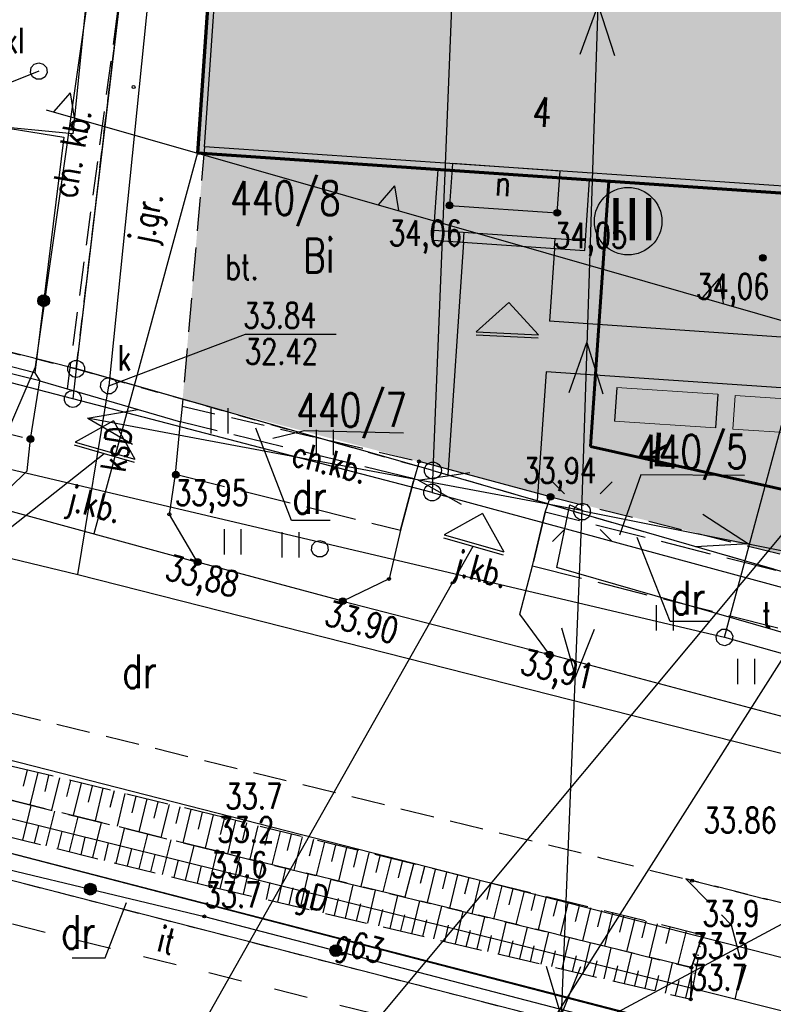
# Model space of a CAD drawing. Header units: millimetres. Extents: x 42484 to 45713, y 27065 to 28593.
# Tile 12 of 23: x 42605 to 42627, y 28447 to 28476. Entities that reach past the tile are written whole.
import ezdxf
from ezdxf.enums import TextEntityAlignment as Align

# ---------------------------------------------------------------- set-up
doc = ezdxf.new("R2010")
doc.units = ezdxf.units.MM
for name, pattern in [('1', [2, 1, -1]), ('2', [1, 0.5, -0.5]), ('423', [2, 1.5, -0.5]), ('424', [1.5, 1, -0.5]), ('9', [1.75, 1.25, -0.5]), ('901', [0])]:
    doc.linetypes.add(name, pattern=pattern)
for name, color, linetype in [('000_Inne__niezydentyfikowane_', 7, 'Continuous'), ('202-punkt_graniczny', 7, 'Continuous'), ('210-oznaczenie_konturu_uzytku_g', 7, 'Continuous'), ('211-numer_dzialki_ewidencyjnej', 7, 'Continuous'), ('218-kontur_uzytku_gruntowego', 7, 'Continuous'), ('219-dzialka_ewidencyjna', 7, 'Continuous'), ('238-Punkt_adresowy_budynku', 7, 'Continuous'), ('312-budynek_ewidencyjny', 7, 'Continuous'), ('chodnik', 7, 'Continuous'), ('chodnik-Atr17', 7, 'Continuous'), ('inne', 7, 'Continuous'), ('inny_obiekt_zagospodarowania_te', 7, 'Continuous'), ('jezdnia', 7, 'Continuous'), ('jezdnia-Atr17', 7, 'Continuous'), ('komora_podziemna', 7, 'Continuous'), ('komora_podziemna-Atr17', 7, 'Continuous'), ('kraweznik', 7, 'Continuous'), ('latarnia', 7, 'Continuous'), ('obszar_utwardzony', 7, 'Continuous'), ('obszar_utwardzony-Atr17', 7, 'Continuous'), ('ogrodzenie_trwale', 7, 'Continuous'), ('osadnik__szambo', 7, 'Continuous'), ('osadnik__szambo-Atr17', 7, 'Continuous'), ('pikieta_naturalna', 7, 'Continuous'), ('pikieta_naturalna-Atr2', 7, 'Continuous'), ('pikieta_sztuczna', 7, 'Continuous'), ('pikieta_sztuczna-Atr2', 7, 'Continuous'), ('przewod_elektroenergetyczny_nis', 7, 'Continuous'), ('przewod_elektroenergetyczny_pod', 7, 'Continuous'), ('przewod_gazowy', 7, 'Continuous'), ('przewod_gazowy-Atr1', 7, 'Continuous'), ('przewod_kanalizacyjny', 7, 'Continuous'), ('przewod_kanalizacyjny-Atr1', 7, 'Continuous'), ('przewod_telekomunikacyjny_podzi', 7, 'Continuous'), ('przewod_wodociagowy', 7, 'Continuous'), ('rzedna-Atr2', 7, 'Continuous'), ('rzedna-Atr3', 7, 'Continuous'), ('schody', 7, 'Continuous'), ('skarpa_nieumocniona', 7, 'Continuous'), ('slup_przewodow_napowietrznych', 7, 'Continuous'), ('trawnik', 7, 'Continuous'), ('wlaz_do_komory_lub_kanalu_-_okr', 7, 'Continuous')]:
    doc.layers.add(name, color=color, linetype=linetype)
doc.layers.add('KAM-pro Opis Sieci Wodociągowej', color=16, linetype='Continuous', lineweight=13)
for name, color, linetype, lineweight, true_color in [('KAM-pro Sieć Wodociągowa', 7, 'Continuous', 40, 0x0040ff), ('KRESKOWANIE DROGA', 7, 'Continuous', 5, 0x859099), ('KRESKOWANIE PARKING', 7, 'Continuous', 5, 0xff8000), ('KRESKOWANIE ZIELEŃ', 7, 'Continuous', 5, 0x39ad1f)]:
    doc.layers.add(name, color=color, linetype=linetype, lineweight=lineweight, true_color=true_color)
doc.styles.add('ARIAL', font='arial.ttf')
doc.styles.get("Standard").update_dxf_attribs({"font": 'arial.ttf'})
doc.styles.add('STYL_ARIAL', font='simplex', dxfattribs={"width": 0.75, "oblique": 0.1})

# ---------------------------------------------------------------- blocks, each defined once
blk = doc.blocks.new('202')
at = {"color": 0}
blk.add_circle((0, 0), 0.25, dxfattribs=at)
blk = doc.blocks.new('US15')
at = {"color": 7}
blk.add_polyline3d([(0, 0.25, 0), (0.1352, 0.2103, 0), (0.2274, 0.1039, 0), (0.2475, -0.0356, 0), (0.1889, -0.1637, 0), (0.0704, -0.2399, 0), (-0.0704, -0.2399, 0), (-0.1889, -0.1637, 0), (-0.2475, -0.0356, 0), (-0.2274, 0.1039, 0), (-0.1352, 0.2103, 0), (0, 0.25, 0)], dxfattribs=at)
blk = doc.blocks.new('US22')
at = {"color": 7}
blk.add_polyline3d([(0, 0.25, 0), (0.1352, 0.2103, 0), (0.2274, 0.1039, 0), (0.2475, -0.0356, 0), (0.1889, -0.1637, 0), (0.0704, -0.2399, 0), (-0.0704, -0.2399, 0), (-0.1889, -0.1637, 0), (-0.2475, -0.0356, 0), (-0.2274, 0.1039, 0), (-0.1352, 0.2103, 0), (0, 0.25, 0)], dxfattribs=at)
blk = doc.blocks.new('SM01')
at = {"color": 7}
for points in [[(-0.53, 0.531, 0), (-0.883, 0.884, 0)], [(0.531, 0.531, 0), (0.884, 0.884, 0)], [(0, 0.25, 0), (0.1352, 0.2103, 0), (0.2274, 0.1039, 0), (0.2475, -0.0356, 0), (0.1889, -0.1637, 0), (0.0704, -0.2399, 0), (-0.0704, -0.2399, 0), (-0.1889, -0.1637, 0), (-0.2475, -0.0356, 0), (-0.2274, 0.1039, 0), (-0.1352, 0.2103, 0), (0, 0.25, 0)], [(-0.53, -0.53, 0), (-0.883, -0.883, 0)], [(0.531, -0.53, 0), (0.884, -0.883, 0)]]:
    blk.add_polyline3d(points, dxfattribs=at)
blk = doc.blocks.new('PW01')
at = {"color": 7}
blk.add_polyline3d([(0.045, 0, 0), (0.0318, -0.0318, 0), (0, -0.045, 0), (-0.0318, -0.0318, 0), (-0.045, 0, 0), (-0.0318, 0.0318, 0), (0, 0.045, 0), (0.0318, 0.0318, 0), (0.045, 0, 0)], dxfattribs=at)
blk = doc.blocks.new('TU04')
at = {"color": 7}
for points in [[(0, 0, 0), (0, 0.75, 0)], [(0.5, 0, 0), (0.5, 0.75, 0)]]:
    blk.add_polyline3d(points, dxfattribs=at)
blk = doc.blocks.new('801')
at = {"color": 0}
for radius in [0.1, 0.09, 0.08, 0.07, 0.06, 0.05, 0.04, 0.03, 0.02, 0.01]:
    blk.add_circle((0, 0), radius, dxfattribs=at)

msp = doc.modelspace()

# ---------------------------------------------------------------- hatches: boundary and pattern name
at = {"layer": 'KRESKOWANIE DROGA', "transparency": 33554508}
h = msp.add_hatch(color=256, dxfattribs=at)
h.dxf.hatch_style = 1
h.paths.add_polyline_path([(42637.608, 28465.917), (42635.482, 28466.062), (42620.736, 28467.069), (42620.883, 28469.224), (42619.696, 28469.305), (42619.561, 28467.594), (42620.407, 28466.662), (42619.491, 28466.706), (42619.143, 28462.304), (42620.388, 28461.968), (42620.634, 28465.573), (42636.277, 28464.504), (42635.841, 28458.12), (42637.808, 28457.636), (42637.641, 28464.558), (42636.804, 28464.599), (42637.622, 28465.342)])
h.paths.add_polyline_path([(42619.696, 28469.305), (42618.19, 28469.408), (42617.73, 28462.685), (42619.143, 28462.304), (42619.491, 28466.706), (42618.567, 28466.751), (42619.532, 28467.626), (42619.561, 28467.594)])
at = {"layer": 'KRESKOWANIE PARKING', "transparency": 33554508}
h = msp.add_hatch(color=1, dxfattribs=at)
h.dxf.hatch_style = 1
h.paths.add_polyline_path([(42648.784, 28483.545), (42647.677, 28467.333), (42648.269, 28476.002), (42629.736, 28477.914), (42629.247, 28470.757), (42628.619, 28470.8), (42628.472, 28468.645), (42628.472, 28468.645), (42628.619, 28470.8), (42610.301, 28472.052), (42611.413, 28488.173), (42630.991, 28486.836), (42630.85, 28484.781)])
h = msp.add_hatch(color=6, dxfattribs=at)
h.dxf.hatch_style = 1
h.paths.add_polyline_path([(42619.862, 28471.404), (42617.435, 28471.572), (42617.292, 28469.469), (42619.696, 28469.305)])
h.paths.add_polyline_path([(42621.925, 28471.262), (42619.862, 28471.404), (42619.696, 28469.305), (42621.781, 28469.163)])
h = msp.add_hatch(color=1, dxfattribs=at)
h.dxf.hatch_style = 1
h.paths.add_polyline_path([(42619.561, 28467.594), (42619.532, 28467.626), (42618.567, 28466.751), (42619.491, 28466.706)])
h.paths.add_polyline_path([(42619.561, 28467.594), (42619.491, 28466.706), (42620.407, 28466.662)])
h = msp.add_hatch(color=256, dxfattribs=at)
h.dxf.hatch_style = 1
h.paths.add_polyline_path([(42635.962, 28464.219), (42632.969, 28464.418), (42632.903, 28463.42), (42635.896, 28463.222)])
h.paths.add_polyline_path([(42632.653, 28464.436), (42629.66, 28464.635), (42629.593, 28463.637), (42632.587, 28463.438)])
h.paths.add_polyline_path([(42629.233, 28464.671), (42626.239, 28464.869), (42626.173, 28463.872), (42629.167, 28463.673)])
h.paths.add_polyline_path([(42625.722, 28464.907), (42622.729, 28465.105), (42622.663, 28464.108), (42625.656, 28463.909)])
at = {"layer": 'KRESKOWANIE ZIELEŃ', "transparency": 33554508}
h = msp.add_hatch(color=256, dxfattribs=at)
h.dxf.hatch_style = 1
h.paths.add_polyline_path([(42617.292, 28469.469), (42617.435, 28471.572), (42610.498, 28472.05), (42609.865, 28464.758), (42617.73, 28462.685), (42618.19, 28469.408)])
h = msp.add_hatch(color=256, dxfattribs=at)
h.dxf.hatch_style = 1
h.paths.add_polyline_path([(42635.625, 28468.157), (42628.472, 28468.645), (42628.619, 28470.8), (42621.926, 28471.262), (42621.781, 28469.163), (42620.883, 28469.224), (42620.736, 28467.069), (42635.482, 28466.063)])
h = msp.add_hatch(color=256, dxfattribs=at)
h.dxf.hatch_style = 1
h.paths.add_polyline_path([(42636.277, 28464.504), (42620.634, 28465.573), (42620.388, 28461.968), (42635.841, 28458.12)])
h.paths.add_polyline_path([(42629.593, 28463.637), (42629.66, 28464.635), (42632.653, 28464.436), (42632.587, 28463.438)], flags=16)
h.paths.add_polyline_path([(42632.903, 28463.42), (42632.969, 28464.418), (42635.962, 28464.219), (42635.896, 28463.222)], flags=16)
h.paths.add_polyline_path([(42629.167, 28463.673), (42626.173, 28463.872), (42626.239, 28464.869), (42629.233, 28464.671)], flags=16)
h.paths.add_polyline_path([(42625.656, 28463.909), (42622.663, 28464.108), (42622.729, 28465.105), (42625.722, 28464.907)], flags=16)

# ---------------------------------------------------------------- linework, layer by layer
at = {"color": 1, "linetype": '2', "lineweight": 30, "ltscale": 50}
for p, q in [((42606.716, 28465.655), (42611.661, 28507.506)), ((42617.281, 28462.646), (42606.716, 28465.655)), ((42653.871, 28452.076), (42617.281, 28462.646))]:
    msp.add_line(p, q, dxfattribs=at)
for p, q in [((42610.301, 28472.05), (42611.413, 28488.174)), ((42610.301, 28472.05), (42611.413, 28488.174)), ((42606.533, 28473.834), (42606.042, 28473.268)), ((42606.533, 28473.834), (42606.65, 28473.094)), ((42605.82, 28473.331), (42623.56, 28468.258)), ((42616.147, 28471.084), (42615.656, 28470.518)), ((42616.147, 28471.084), (42616.265, 28470.344)), ((42618.19, 28469.408), (42617.719, 28462.52)), ((42620.883, 28469.224), (42620.736, 28467.069)), ((42623.56, 28468.258), (42655.744, 28458.961)), ((42625.762, 28468.335), (42625.271, 28467.769)), ((42625.762, 28468.335), (42625.879, 28467.595)), ((42647.534, 28465.238), (42620.736, 28467.069)), ((42620.634, 28465.573), (42620.373, 28461.753)), ((42636.277, 28464.504), (42620.634, 28465.573)), ((42622.729, 28465.105), (42622.663, 28464.108)), ((42625.722, 28464.907), (42625.656, 28463.909)), ((42588.554, 28448.191), (42607.539, 28463.15)), ((42605.406, 28437.306), (42618.477, 28460.402)), ((42605.406, 28437.306), (42636.749, 28454.114))]:
    msp.add_line(p, q)
at = {"lineweight": 70}
for p, q in [((42611.413, 28488.174), (42610.301, 28472.05)), ((42610.301, 28472.052), (42628.619, 28470.8))]:
    msp.add_line(p, q, dxfattribs=at)
at = {"color": 1}
for p, q in [((42610.301, 28472.052), (42607.233, 28460.771)), ((42617.292, 28469.469), (42617.435, 28471.564)), ((42621.781, 28469.163), (42621.924, 28471.258)), ((42617.312, 28469.769), (42621.802, 28469.462)), ((42618.19, 28469.408), (42618.21, 28469.707)), ((42617.292, 28469.469), (42621.781, 28469.163)), ((42620.883, 28469.224), (42620.904, 28469.523))]:
    msp.add_line(p, q, dxfattribs=at)
at = {"lineweight": 0}
for p, q in [((42625.722, 28464.907), (42622.729, 28465.105)), ((42626.239, 28464.869), (42626.173, 28463.872)), ((42629.233, 28464.671), (42626.239, 28464.869)), ((42625.656, 28463.909), (42622.663, 28464.108)), ((42626.173, 28463.872), (42629.167, 28463.673))]:
    msp.add_line(p, q, dxfattribs=at)
msp.add_circle((42623.065, 28470.031), 1)
at = {"layer": '000_Inne__niezydentyfikowane_', "color": 7}
for points in [[(42605.261, 28453.776, 0), (42605.141, 28453.296, 0)], [(42605.571, 28453.696, 0), (42605.341, 28452.736, 0)], [(42605.891, 28453.616, 0), (42605.781, 28453.136, 0)], [(42606.211, 28453.546, 0), (42605.981, 28452.586, 0)], [(42606.541, 28453.466, 0), (42606.421, 28452.986, 0)], [(42606.861, 28453.386, 0), (42606.621, 28452.426, 0)], [(42607.181, 28453.306, 0), (42607.061, 28452.826, 0)], [(42607.501, 28453.236, 0), (42607.271, 28452.266, 0)], [(42607.831, 28453.156, 0), (42607.711, 28452.666, 0)], [(42608.151, 28453.076, 0), (42607.921, 28452.106, 0)], [(42608.481, 28452.996, 0), (42608.361, 28452.506, 0)], [(42605.131, 28451.696, 0), (42605.381, 28452.726, 0)], [(42608.801, 28452.916, 0), (42608.571, 28451.946, 0)], [(42609.131, 28452.836, 0), (42609.011, 28452.346, 0)], [(42609.461, 28452.756, 0), (42609.221, 28451.776, 0)], [(42609.781, 28452.686, 0), (42609.661, 28452.186, 0)], [(42605.821, 28451.526, 0), (42606.081, 28452.556, 0)], [(42610.111, 28452.606, 0), (42609.871, 28451.616, 0)], [(42610.441, 28452.526, 0), (42610.321, 28452.026, 0)], [(42610.771, 28452.446, 0), (42610.531, 28451.456, 0)], [(42605.471, 28451.606, 0), (42605.601, 28452.126, 0)], [(42606.511, 28451.356, 0), (42606.771, 28452.386, 0)], [(42607.201, 28451.186, 0), (42607.461, 28452.216, 0)], [(42611.101, 28452.366, 0), (42610.981, 28451.866, 0)], [(42611.431, 28452.286, 0), (42611.191, 28451.296, 0)], [(42611.761, 28452.206, 0), (42611.641, 28451.706, 0)], [(42612.091, 28452.116, 0), (42611.851, 28451.136, 0)], [(42606.171, 28451.436, 0), (42606.291, 28451.956, 0)], [(42607.891, 28451.016, 0), (42608.141, 28452.046, 0)], [(42608.581, 28450.846, 0), (42608.831, 28451.876, 0)], [(42612.421, 28452.036, 0), (42612.301, 28451.546, 0)], [(42612.751, 28451.956, 0), (42612.511, 28450.966, 0)], [(42613.081, 28451.876, 0), (42612.961, 28451.386, 0)], [(42606.861, 28451.266, 0), (42606.981, 28451.786, 0)], [(42607.551, 28451.096, 0), (42607.671, 28451.616, 0)], [(42609.271, 28450.676, 0), (42609.521, 28451.706, 0)], [(42609.951, 28450.506, 0), (42610.211, 28451.536, 0)], [(42613.411, 28451.796, 0), (42613.161, 28450.806, 0)], [(42613.741, 28451.716, 0), (42613.611, 28451.226, 0)], [(42614.071, 28451.636, 0), (42613.821, 28450.646, 0)], [(42614.391, 28451.556, 0), (42614.271, 28451.066, 0)], [(42608.231, 28450.926, 0), (42608.361, 28451.446, 0)], [(42608.921, 28450.756, 0), (42609.051, 28451.276, 0)], [(42610.641, 28450.336, 0), (42610.891, 28451.366, 0)], [(42614.721, 28451.476, 0), (42614.481, 28450.486, 0)], [(42615.051, 28451.396, 0), (42614.931, 28450.896, 0)], [(42615.381, 28451.316, 0), (42615.141, 28450.326, 0)], [(42615.711, 28451.236, 0), (42615.591, 28450.736, 0)], [(42609.611, 28450.596, 0), (42609.741, 28451.106, 0)], [(42610.301, 28450.426, 0), (42610.421, 28450.936, 0)], [(42611.321, 28450.176, 0), (42611.561, 28451.196, 0)], [(42612.011, 28450.016, 0), (42612.241, 28451.036, 0)], [(42616.041, 28451.156, 0), (42615.801, 28450.166, 0)], [(42616.371, 28451.066, 0), (42616.251, 28450.576, 0)], [(42616.701, 28450.986, 0), (42616.451, 28450.006, 0)], [(42610.981, 28450.256, 0), (42611.101, 28450.776, 0)], [(42612.681, 28449.856, 0), (42612.921, 28450.866, 0)], [(42613.361, 28449.696, 0), (42613.591, 28450.706, 0)], [(42617.031, 28450.906, 0), (42616.901, 28450.416, 0)], [(42617.351, 28450.826, 0), (42617.111, 28449.846, 0)], [(42617.681, 28450.746, 0), (42617.561, 28450.256, 0)], [(42618.011, 28450.666, 0), (42617.771, 28449.686, 0)], [(42611.671, 28450.096, 0), (42611.791, 28450.606, 0)], [(42612.351, 28449.936, 0), (42612.461, 28450.446, 0)], [(42614.031, 28449.546, 0), (42614.261, 28450.536, 0)], [(42614.691, 28449.386, 0), (42614.921, 28450.376, 0)], [(42618.341, 28450.586, 0), (42618.221, 28450.096, 0)], [(42618.671, 28450.506, 0), (42618.431, 28449.516, 0)], [(42619.001, 28450.426, 0), (42618.881, 28449.936, 0)], [(42613.021, 28449.776, 0), (42613.141, 28450.286, 0)], [(42613.691, 28449.626, 0), (42613.811, 28450.126, 0)], [(42615.351, 28449.236, 0), (42615.581, 28450.216, 0)], [(42616.011, 28449.076, 0), (42616.241, 28450.056, 0)], [(42619.321, 28450.346, 0), (42619.081, 28449.356, 0)], [(42619.651, 28450.266, 0), (42619.531, 28449.776, 0)], [(42619.981, 28450.186, 0), (42619.741, 28449.196, 0)], [(42620.311, 28450.106, 0), (42620.191, 28449.616, 0)], [(42614.361, 28449.466, 0), (42614.481, 28449.966, 0)], [(42615.021, 28449.306, 0), (42615.141, 28449.806, 0)], [(42616.661, 28448.926, 0), (42616.891, 28449.896, 0)], [(42620.641, 28450.026, 0), (42620.401, 28449.036, 0)], [(42620.971, 28449.946, 0), (42620.841, 28449.446, 0)], [(42621.291, 28449.866, 0), (42621.051, 28448.876, 0)], [(42621.621, 28449.786, 0), (42621.501, 28449.286, 0)], [(42615.681, 28449.156, 0), (42615.801, 28449.646, 0)], [(42616.331, 28449.006, 0), (42616.451, 28449.486, 0)], [(42617.311, 28448.776, 0), (42617.541, 28449.736, 0)], [(42617.951, 28448.626, 0), (42618.181, 28449.586, 0)], [(42621.951, 28449.696, 0), (42621.711, 28448.716, 0)], [(42622.281, 28449.616, 0), (42622.161, 28449.126, 0)], [(42622.601, 28449.536, 0), (42622.361, 28448.556, 0)], [(42616.981, 28448.846, 0), (42617.101, 28449.336, 0)], [(42618.591, 28448.476, 0), (42618.821, 28449.426, 0)], [(42619.231, 28448.326, 0), (42619.451, 28449.266, 0)], [(42622.931, 28449.456, 0), (42622.811, 28448.966, 0)], [(42623.261, 28449.376, 0), (42623.021, 28448.396, 0)], [(42623.591, 28449.296, 0), (42623.471, 28448.806, 0)], [(42623.931, 28449.216, 0), (42623.691, 28448.236, 0)], [(42617.631, 28448.696, 0), (42617.741, 28449.176, 0)], [(42618.271, 28448.546, 0), (42618.391, 28449.026, 0)], [(42619.861, 28448.176, 0), (42620.081, 28449.116, 0)], [(42620.491, 28448.026, 0), (42620.711, 28448.966, 0)], [(42624.301, 28449.126, 0), (42624.181, 28448.636, 0)], [(42624.781, 28449.006, 0), (42624.541, 28448.026, 0)], [(42618.911, 28448.396, 0), (42619.021, 28448.876, 0)], [(42619.541, 28448.246, 0), (42619.661, 28448.716, 0)], [(42621.111, 28447.876, 0), (42621.331, 28448.806, 0)], [(42621.731, 28447.736, 0), (42621.951, 28448.656, 0)], [(42625.261, 28448.806, 0), (42625.251, 28448.806, 0)], [(42620.171, 28448.096, 0), (42620.281, 28448.566, 0)], [(42620.801, 28447.956, 0), (42620.911, 28448.416, 0)], [(42622.351, 28447.586, 0), (42622.561, 28448.506, 0)], [(42622.961, 28447.446, 0), (42623.171, 28448.356, 0)], [(42625.211, 28448.536, 0), (42625.151, 28448.546, 0)], [(42621.421, 28447.806, 0), (42621.531, 28448.266, 0)], [(42622.041, 28447.666, 0), (42622.151, 28448.126, 0)], [(42623.571, 28447.306, 0), (42623.781, 28448.206, 0)], [(42624.171, 28447.166, 0), (42624.381, 28448.066, 0)], [(42625.111, 28448.006, 0), (42624.981, 28448.036, 0)], [(42625.161, 28448.276, 0), (42625.111, 28448.286, 0)], [(42622.651, 28447.516, 0), (42622.761, 28447.976, 0)], [(42623.261, 28447.376, 0), (42623.371, 28447.826, 0)], [(42624.771, 28447.026, 0), (42624.941, 28447.726, 0)], [(42625.061, 28447.746, 0), (42625.001, 28447.756, 0)], [(42623.871, 28447.236, 0), (42623.971, 28447.686, 0)], [(42624.471, 28447.096, 0), (42624.581, 28447.536, 0)], [(42625.011, 28447.476, 0), (42624.931, 28447.496, 0)]]:
    msp.add_polyline3d(points, dxfattribs=at)
at = {"layer": '210-oznaczenie_konturu_uzytku_g', "color": 3}
for points in [[(42614.234, 28461.165, 0), (42613.089, 28461.165, 0), (42612.029, 28463.902, 0)], [(42625.457, 28458.174, 0), (42624.312, 28458.174, 0), (42623.33, 28460.664, 0)], [(42606.596, 28448.213, 0), (42607.566, 28448.213, 0), (42608.204, 28449.848, 0)]]:
    msp.add_polyline3d(points, dxfattribs=at)
at = {"layer": '218-kontur_uzytku_gruntowego', "color": 3, "linetype": '2'}
for points in [[(42606.711, 28465.656, 0), (42611.661, 28507.506, 0)], [(42579.361, 28472.566, 0), (42606.711, 28465.656, 0)], [(42606.711, 28465.656, 0), (42617.281, 28462.646, 0)], [(42617.281, 28462.646, 0), (42653.871, 28452.076, 0)], [(42625.031, 28445.286, 0), (42588.351, 28454.736, 0)]]:
    msp.add_polyline3d(points, dxfattribs=at)
at = {"layer": '219-dzialka_ewidencyjna', "color": 7}
for points in [[(42611.661, 28507.506, 0), (42606.711, 28465.656, 0)], [(42619.051, 28506.516, 0), (42617.281, 28462.646, 0)], [(42606.711, 28465.656, 0), (42579.361, 28472.566, 0)], [(42606.611, 28464.766, 0), (42579.241, 28471.866, 0)], [(42606.711, 28465.656, 0), (42606.611, 28464.766, 0)], [(42617.281, 28462.646, 0), (42606.711, 28465.656, 0)], [(42617.261, 28461.996, 0), (42606.611, 28464.766, 0)], [(42617.281, 28462.646, 0), (42617.261, 28461.996, 0)], [(42617.281, 28462.646, 0), (42653.871, 28452.076, 0)], [(42617.261, 28461.996, 0), (42653.871, 28452.076, 0)], [(42625.401, 28445.936, 0), (42588.541, 28455.516, 0)], [(42625.031, 28445.286, 0), (42588.351, 28454.736, 0)]]:
    msp.add_polyline3d(points, dxfattribs=at)
at = {"layer": '312-budynek_ewidencyjny', "color": 7}
for points in [[(42610.301, 28472.052, 0), (42611.413, 28488.174, 0)], [(42610.515, 28472.238, 0), (42611.599, 28487.96, 0)], [(42629.261, 28470.957, 0), (42628.832, 28470.986, 0), (42610.515, 28472.238, 0)], [(42628.619, 28470.8, 0), (42628.619, 28470.8, 0), (42610.301, 28472.052, 0)]]:
    msp.add_polyline3d(points, dxfattribs=at)
at = {"layer": 'chodnik', "color": 7, "linetype": '423'}
for points in [[(42567.851, 28474.586, 0), (42567.401, 28473.126, 0), (42582.331, 28469.386, 0), (42605.354, 28463.577, 0), (42605.633, 28465.303, 0), (42582.671, 28470.906, 0), (42567.851, 28474.586, 0)], [(42616.721, 28462.396, 0), (42609.801, 28464.087, 0)], [(42609.651, 28462.536, 0), (42616.321, 28460.876, 0)], [(42616.321, 28460.876, 0), (42616.721, 28462.396, 0)], [(42620.232, 28459.826, 0), (42634.8, 28456.134, 0), (42635.199, 28457.718, 0), (42620.609, 28461.41, 0), (42620.232, 28459.826, 0)]]:
    msp.add_polyline3d(points, dxfattribs=at)
at = {"layer": 'inne', "lineweight": 30}
for p, q in [((42619.532, 28467.626), (42618.567, 28466.751)), ((42619.532, 28467.626), (42620.407, 28466.662)), ((42618.567, 28466.751), (42620.407, 28466.662)), ((42618.563, 28466.664), (42620.403, 28466.574)), ((42607.816, 28464.12), (42606.678, 28463.487)), ((42607.816, 28464.12), (42608.449, 28462.982)), ((42606.678, 28463.487), (42608.449, 28462.982)), ((42606.654, 28463.403), (42608.425, 28462.898)), ((42618.754, 28461.372), (42617.616, 28460.739)), ((42618.754, 28461.372), (42619.387, 28460.234)), ((42617.592, 28460.655), (42619.363, 28460.15)), ((42617.616, 28460.739), (42619.387, 28460.234))]:
    msp.add_line(p, q, dxfattribs=at)
at = {"layer": 'inny_obiekt_zagospodarowania_te', "color": 7, "linetype": '1'}
msp.add_polyline3d([(42623.261, 28444.636, 0), (42592.131, 28452.346, 0)], dxfattribs=at)
at = {"layer": 'jezdnia', "color": 7, "linetype": '424'}
for points in [[(42616.486, 28491.619, 0), (42616.126, 28496.238, 0), (42613.348, 28496.469, 0), (42609.911, 28496.202, 0), (42607.456, 28497.053, 0), (42607.244, 28494.432, 0), (42608.198, 28493.932, 0), (42608.805, 28492.919, 0), (42608.274, 28486.811, 0), (42608.424, 28485.387, 0), (42607.49, 28479.578, 0), (42607.519, 28479.269, 0), (42607.723, 28478.737, 0), (42608.061, 28478.139, 0), (42608.132, 28477.745, 0), (42606.439, 28465.068, 0)], [(42610.515, 28472.238, 0), (42609.847, 28464.552, 0), (42609.801, 28464.087, 0)], [(42609.847, 28464.552, 0), (42616.871, 28462.916, 0)], [(42595.941, 28457.636, 0), (42622.251, 28451.176, 0)], [(42622.251, 28451.176, 0), (42624.771, 28450.546, 0)], [(42626.511, 28433.706, 0), (42629.221, 28446.646, 0), (42629.851, 28447.586, 0), (42630.381, 28448.396, 0), (42631.141, 28448.956, 0), (42630.971, 28448.996, 0), (42624.771, 28450.546, 0), (42626.121, 28449.186, 0), (42626.441, 28447.956, 0), (42623.431, 28434.206, 0), (42626.511, 28433.706, 0)], [(42624.771, 28450.546, 0), (42630.971, 28448.996, 0)]]:
    msp.add_polyline3d(points, dxfattribs=at)
at = {"layer": 'KAM-pro Opis Sieci Wodociągowej', "color": 150, "lineweight": 25}
msp.add_line((42579.161, 28402.655), (42628.564, 28461.878), dxfattribs=at)
at = {"layer": 'KAM-pro Sieć Wodociągowa', "lineweight": 60}
for q in [(42622.493, 28471.219), (42644.526, 28458.313)]:
    msp.add_line((42621.95, 28463.355), q, dxfattribs=at)
at = {"layer": 'kraweznik', "color": 7}
for points in [[(42549.751, 28475.086, 0), (42561.611, 28471.966, 0), (42567.271, 28470.596, 0), (42567.451, 28470.556, 0), (42587.381, 28465.676, 0), (42592.597, 28464.455, 0), (42604.189, 28461.599, 0), (42605.257, 28462.636, 0), (42605.354, 28463.577, 0), (42605.633, 28465.303, 0), (42609.801, 28464.087, 0)], [(42620.768, 28461.865, 0), (42616.871, 28462.916, 0), (42616.721, 28462.396, 0), (42616.321, 28460.876, 0), (42615.981, 28459.436, 0), (42614.608, 28458.776, 0), (42610.309, 28459.934, 0), (42609.471, 28461.346, 0), (42609.651, 28462.536, 0), (42609.801, 28464.087, 0)], [(42635.313, 28458.243, 0), (42635.199, 28457.718, 0), (42634.8, 28456.134, 0), (42634.462, 28454.601, 0), (42633.18, 28453.877, 0), (42620.735, 28457.193, 0), (42619.856, 28458.39, 0), (42620.232, 28459.826, 0), (42620.609, 28461.41, 0), (42620.768, 28461.865, 0)], [(42604.189, 28461.599, 0), (42610.309, 28459.934, 0)], [(42614.608, 28458.776, 0), (42620.735, 28457.193, 0)]]:
    msp.add_polyline3d(points, dxfattribs=at)
at = {"layer": 'obszar_utwardzony', "color": 7, "linetype": '424'}
for points in [[(42605.484, 28465.54, 0), (42605.633, 28465.303, 0)], [(42620.768, 28461.865, 0), (42620.768, 28461.865, 0), (42635.313, 28458.249, 0)]]:
    msp.add_polyline3d(points, dxfattribs=at)
at = {"layer": 'ogrodzenie_trwale', "color": 7, "linetype": '901'}
for points in [[(42603.764, 28472.931, 0), (42606.346, 28472.524, 0), (42605.484, 28465.54, 0), (42579.811, 28472.156, 0), (42582.001, 28481.356, 0), (42603.351, 28477.736, 0)], [(42592.541, 28453.736, 0), (42610.511, 28449.436, 0), (42624.941, 28445.686, 0), (42624.321, 28443.036, 0), (42623.861, 28442.836, 0)]]:
    msp.add_polyline3d(points, dxfattribs=at)
at = {"layer": 'ogrodzenie_trwale', "color": 7}
for centre, radius in [((42605.747, 28467.675), 0.175), ((42605.747, 28467.675), 0.158), ((42605.747, 28467.675), 0.14), ((42605.747, 28467.675), 0.122), ((42605.747, 28467.675), 0.105), ((42605.747, 28467.675), 0.0875), ((42605.747, 28467.675), 0.07), ((42605.747, 28467.675), 0.0525), ((42605.747, 28467.675), 0.035), ((42607.129, 28450.246), 0.175), ((42607.129, 28450.246), 0.158), ((42607.129, 28450.246), 0.14), ((42607.129, 28450.246), 0.122), ((42607.129, 28450.246), 0.105), ((42607.129, 28450.246), 0.0875), ((42607.129, 28450.246), 0.07), ((42607.129, 28450.246), 0.0525), ((42607.129, 28450.246), 0.035), ((42614.404, 28448.425), 0.175), ((42614.404, 28448.425), 0.158), ((42614.404, 28448.425), 0.14), ((42614.404, 28448.425), 0.122), ((42614.404, 28448.425), 0.105), ((42614.404, 28448.425), 0.0875), ((42614.404, 28448.425), 0.07), ((42614.404, 28448.425), 0.0525), ((42614.404, 28448.425), 0.035)]:
    msp.add_circle(centre, radius, dxfattribs=at)
at = {"layer": 'osadnik__szambo', "color": 34}
msp.add_polyline3d([(42604.411, 28477.606, 0), (42607.081, 28477.346, 0), (42606.611, 28472.616, 0), (42603.941, 28472.876, 0), (42604.411, 28477.606, 0)], dxfattribs=at)
at = {"layer": 'przewod_elektroenergetyczny_nis', "color": 1}
for points in [[(42621.642, 28474.98, 0), (42622.181, 28476.427, 0)], [(42621.691, 28461.457, 0), (42622.178, 28476.435, 0), (42622.658, 28474.939, 0)], [(42621.321, 28464.957, 0), (42621.843, 28466.436, 0), (42622.312, 28464.92, 0)], [(42621.687, 28461.46, 0), (42607.041, 28464.196, 0), (42608.533, 28464.452, 0)], [(42607.051, 28464.196, 0), (42608.38, 28463.43, 0)], [(42618.131, 28461.641, 0), (42616.843, 28462.356, 0), (42618.376, 28462.591, 0)], [(42621.691, 28461.482, 0), (42621.083, 28446.499, 0), (42620.643, 28447.949, 0)], [(42621.719, 28461.456, 0), (42636.473, 28458.508, 0), (42634.946, 28459.355, 0)], [(42625.284, 28461.353, 0), (42626.629, 28460.472, 0), (42625.064, 28460.386, 0)], [(42621.092, 28457.989, 0), (42621.504, 28456.539, 0), (42622.065, 28457.943, 0)], [(42621.083, 28446.499, 0), (42621.663, 28447.949, 0)]]:
    msp.add_polyline3d(points, dxfattribs=at)
at = {"layer": 'przewod_elektroenergetyczny_pod', "color": 1}
for points in [[(42617.911, 28441.756, 0), (42634.855, 28468.41, 0)], [(42696.171, 28429.096, 0), (42696.061, 28431.976, 0), (42697.731, 28441.926, 0), (42681.491, 28447.086, 0), (42669.491, 28450.556, 0), (42660.481, 28448.496, 0), (42644.161, 28453.206, 0), (42631.511, 28456.736, 0), (42620.951, 28459.776, 0), (42621.341, 28461.626, 0), (42621.731, 28461.456, 0)]]:
    msp.add_polyline3d(points, dxfattribs=at)
at = {"layer": 'przewod_elektroenergetyczny_pod', "color": 7}
for points in [[(42616.414, 28463.749, 0), (42613.475, 28463.818, 0), (42612.54, 28463.59, 0)], [(42626.515, 28462.501, 0), (42623.445, 28462.518, 0), (42622.81, 28460.73, 0)]]:
    msp.add_polyline3d(points, dxfattribs=at)
at = {"layer": 'przewod_gazowy', "color": 40}
for points in [[(42661.731, 28437.916, 0), (42656.261, 28439.466, 0), (42619.841, 28448.586, 0), (42601.031, 28453.256, 0), (42594.091, 28455.246, 0), (42593.771, 28454.156, 0)], [(42593.771, 28454.156, 0), (42629.031, 28445.036, 0), (42660.191, 28437.356, 0), (42663.121, 28446.476, 0), (42698.091, 28438.416, 0), (42701.579, 28437.9, 0)]]:
    msp.add_polyline3d(points, dxfattribs=at)
at = {"layer": 'przewod_kanalizacyjny', "color": 34}
for points in [[(42610.718, 28495.14, 0), (42607.681, 28465.156, 0)], [(42531.861, 28478.686, 0), (42559.461, 28471.436, 0), (42589.791, 28463.656, 0), (42606.761, 28459.566, 0), (42629.271, 28453.846, 0)], [(42606.761, 28459.566, 0), (42607.681, 28465.156, 0)]]:
    msp.add_polyline3d(points, dxfattribs=at)
at = {"layer": 'przewod_telekomunikacyjny_podzi', "color": 30}
for points in [[(42533.361, 28484.626, 0), (42535.531, 28482.566, 0), (42539.781, 28479.186, 0), (42573.521, 28470.656, 0), (42604.241, 28462.806, 0), (42625.921, 28457.706, 0), (42634.371, 28455.326, 0)], [(42604.241, 28462.806, 0), (42605.501, 28465.716, 0), (42608.021, 28483.396, 0), (42607.758, 28483.429, 0)], [(42625.921, 28457.706, 0), (42628.919, 28468.815, 0)]]:
    msp.add_polyline3d(points, dxfattribs=at)
at = {"layer": 'przewod_wodociagowy', "color": 5}
msp.add_polyline3d([(42663.781, 28439.396, 0), (42645.691, 28443.546, 0), (42636.561, 28445.926, 0), (42635.121, 28446.296, 0), (42587.441, 28458.486, 0), (42579.011, 28460.806, 0), (42544.421, 28469.676, 0), (42533.641, 28472.506, 0), (42532.881, 28472.636, 0)], dxfattribs=at)
at = {"layer": 'rzedna-Atr2', "color": 7}
for points in [[(42605.601, 28474.476, 0), (42602.587, 28473.272, 0), (42599.996, 28473.289, 0)], [(42607.681, 28465.156, 0), (42611.731, 28466.682, 0), (42614.414, 28466.682, 0)]]:
    msp.add_polyline3d(points, dxfattribs=at)
at = {"layer": 'schody', "color": 7}
msp.add_polyline3d([(42617.858, 28471.736, 0), (42617.773, 28470.499, 0), (42620.966, 28470.281, 0), (42621.05, 28471.518, 0), (42617.858, 28471.736, 0)], dxfattribs=at)
at = {"layer": 'skarpa_nieumocniona', "color": 7, "linetype": '9'}
for points in [[(42592.951, 28456.746, 0), (42592.891, 28455.826, 0), (42610.891, 28451.366, 0), (42624.941, 28447.926, 0), (42625.271, 28448.886, 0), (42611.131, 28452.356, 0), (42592.951, 28456.746, 0)], [(42592.951, 28456.746, 0), (42592.891, 28455.826, 0), (42610.891, 28451.366, 0), (42624.941, 28447.926, 0), (42625.271, 28448.886, 0), (42611.131, 28452.356, 0), (42592.951, 28456.746, 0)], [(42624.941, 28447.926, 0), (42610.891, 28451.366, 0), (42592.891, 28455.826, 0), (42592.541, 28454.786, 0), (42610.691, 28450.326, 0), (42624.921, 28446.986, 0), (42624.941, 28447.926, 0)], [(42624.941, 28447.926, 0), (42610.891, 28451.366, 0), (42592.891, 28455.826, 0), (42592.541, 28454.786, 0), (42610.691, 28450.326, 0), (42624.921, 28446.986, 0), (42624.941, 28447.926, 0)], [(42625.271, 28448.886, 0), (42624.941, 28447.926, 0), (42624.921, 28446.986, 0), (42625.271, 28448.886, 0)], [(42625.271, 28448.886, 0), (42624.941, 28447.926, 0), (42624.921, 28446.986, 0), (42625.271, 28448.886, 0)]]:
    msp.add_polyline3d(points, dxfattribs=at)

# ---------------------------------------------------------------- block references
at = {"layer": '202-punkt_graniczny', "color": 7}
for p in [(42606.711, 28465.656), (42606.611, 28464.766), (42617.281, 28462.646), (42617.261, 28461.996)]:
    msp.add_blockref('202', p, dxfattribs=at)
at = {"layer": 'jezdnia', "color": 7}
for p in [(42614.608, 28458.776, 33.901), (42620.735, 28457.193, 33.911)]:
    msp.add_blockref('801', p, dxfattribs=at)
at = {"layer": 'komora_podziemna', "color": 30, "rotation": 345.9633799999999}
msp.add_blockref('US15', (42625.921, 28457.706), dxfattribs=at)
at = {"layer": 'latarnia', "color": 7}
msp.add_blockref('SM01', (42621.708, 28461.429), dxfattribs=at)
at = {"layer": 'ogrodzenie_trwale', "color": 7}
for p in [(42605.354, 28463.577, 33.947), (42609.664, 28462.52, 33.954), (42610.309, 28459.934, 33.884)]:
    msp.add_blockref('801', p, dxfattribs=at)
at = {"layer": 'pikieta_naturalna', "color": 7}
for p in [(42608.411, 28474.006), (42611.131, 28452.356), (42610.891, 28451.366), (42610.691, 28450.326), (42610.511, 28449.436), (42625.271, 28448.886), (42624.941, 28447.926), (42624.921, 28446.986)]:
    msp.add_blockref('PW01', p, dxfattribs=at)
at = {"layer": 'pikieta_sztuczna', "color": 7}
for p in [(42616.871, 28462.916), (42609.471, 28461.346), (42615.981, 28459.436)]:
    msp.add_blockref('PW01', p, dxfattribs=at)
at = {"layer": 'pikieta_sztuczna', "color": 7, "rotation": 180.0004199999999}
msp.add_blockref('PW01', (42624.961, 28450.496), dxfattribs=at)
at = {"layer": 'pikieta_sztuczna-Atr2', "color": 7}
for p in [(42617.773, 28470.499, 34.059), (42620.966, 28470.281, 34.052), (42627.059, 28468.946, 34.058), (42620.768, 28461.865, 33.939)]:
    msp.add_blockref('801', p, dxfattribs=at)
at = {"layer": 'slup_przewodow_napowietrznych', "color": 7}
msp.add_blockref('US15', (42613.931, 28460.326), dxfattribs=at)
at = {"layer": 'trawnik', "color": 7}
for p in [(42610.712, 28463.745), (42613.834, 28463.104), (42611.102, 28460.163), (42612.817, 28460.066), (42623.91, 28457.905), (42626.319, 28456.315)]:
    msp.add_blockref('TU04', p, dxfattribs=at)
at = {"layer": 'wlaz_do_komory_lub_kanalu_-_okr', "color": 7}
for p in [(42605.601, 28474.476), (42607.681, 28465.156)]:
    msp.add_blockref('US22', p, dxfattribs=at)

# ---------------------------------------------------------------- texts
at = {"insert": (42622.462, 28470.714), "char_height": 1.25, "attachment_point": 1}
msp.add_mtext_dynamic_manual_height_columns('III', width=49.94873, gutter_width=12.5, heights=[0], dxfattribs=at)
at = {"insert": (42623.798, 28463.78), "char_height": 1, "attachment_point": 1, "rotation": 356.583, "style": 'ARIAL'}
msp.add_mtext_dynamic_manual_height_columns('Ł', width=850.08319, gutter_width=12.5, heights=[0], dxfattribs=at)
at = {"layer": '210-oznaczenie_konturu_uzytku_g', "color": 3, "style": 'STYL_ARIAL', "width": 0.75}
for s, p in [('Bi', (42613.432, 28468.213)), ('dr', (42613.11, 28461.067)), ('dr', (42624.333, 28458.076)), ('dr', (42608.074, 28455.894)), ('dr', (42606.261, 28448.175))]:
    msp.add_text(s, height=1, dxfattribs=at).set_placement(p, align=Align.BOTTOM_LEFT)
at = {"layer": '211-numer_dzialki_ewidencyjnej', "color": 7, "style": 'STYL_ARIAL', "width": 0.75}
for s, p in [('440/8', (42611.273, 28469.914)), ('440/7', (42613.233, 28463.637)), ('440/5', (42623.329, 28462.405))]:
    msp.add_text(s, height=1, dxfattribs=at).set_placement(p, align=Align.BOTTOM_LEFT)
at = {"layer": '238-Punkt_adresowy_budynku', "color": 7, "style": 'STYL_ARIAL', "width": 0.75}
msp.add_text('4', height=0.875, rotation=356.901, dxfattribs=at).set_placement((42620.484, 28472.565), align=Align.BOTTOM_CENTER)
at = {"layer": 'chodnik-Atr17', "color": 7, "style": 'STYL_ARIAL', "width": 0.75}
msp.add_text('ch.kb.', height=0.75, rotation=345.392, dxfattribs=at).set_placement((42612.991, 28462.597), align=Align.BOTTOM_LEFT)
at = {"layer": 'inny_obiekt_zagospodarowania_te', "color": 7, "style": 'STYL_ARIAL', "width": 0.75}
msp.add_text('it', height=0.75, rotation=346.089, dxfattribs=at).set_placement((42609.011, 28448.207), align=Align.BOTTOM_LEFT)
at = {"layer": 'jezdnia', "color": 7, "style": 'STYL_ARIAL', "width": 0.75}
msp.add_text('j.gr.', height=0.75, rotation=79.1196, dxfattribs=at).set_placement((42609.217, 28469.279), align=Align.BOTTOM_LEFT)
msp.add_text('33,91', height=0.75, rotation=347.0976, dxfattribs=at).set_placement((42620.002, 28457.368), align=Align.TOP_LEFT)
at = {"layer": 'jezdnia-Atr17', "color": 7, "style": 'STYL_ARIAL', "width": 0.75}
for rotation, p in [(345.342, (42606.339, 28461.274)), (345.356, (42617.791, 28459.347))]:
    msp.add_text('j.kb.', height=0.75, rotation=rotation, dxfattribs=at).set_placement(p, align=Align.BOTTOM_LEFT)
at = {"layer": 'komora_podziemna-Atr17', "color": 7, "style": 'STYL_ARIAL', "width": 0.75}
msp.add_text('t', height=0.75, dxfattribs=at).set_placement((42627.031, 28457.768), align=Align.BOTTOM_LEFT)
at = {"layer": 'obszar_utwardzony-Atr17', "color": 7, "style": 'STYL_ARIAL', "width": 0.75}
msp.add_text('ch. kb.', height=0.75, rotation=80.1169, dxfattribs=at).set_placement((42606.927, 28470.648), align=Align.BOTTOM_LEFT)
msp.add_text('bt.', height=0.75, dxfattribs=at).set_placement((42611.13, 28468.075), align=Align.BOTTOM_LEFT)
at = {"layer": 'ogrodzenie_trwale', "color": 7, "style": 'STYL_ARIAL', "width": 0.75}
msp.add_text('33,95', height=0.75, dxfattribs=at).set_placement((42609.636, 28462.362), align=Align.TOP_LEFT)
msp.add_text('33,88', height=0.75, rotation=344.9967, dxfattribs=at).set_placement((42609.501, 28460.166), align=Align.TOP_LEFT)
at = {"layer": 'osadnik__szambo-Atr17', "color": 34, "style": 'STYL_ARIAL', "width": 0.75}
msp.add_text('kl', height=0.75, dxfattribs=at).set_placement((42604.574, 28474.787), align=Align.BOTTOM_LEFT)
at = {"layer": 'pikieta_naturalna-Atr2', "color": 7, "style": 'STYL_ARIAL', "width": 0.75}
for s, p in [('33.7', (42611.131, 28452.398)), ('33.2', (42610.891, 28451.408)), ('33.6', (42610.691, 28450.368)), ('33.7', (42610.511, 28449.478)), ('33.9', (42625.271, 28448.928)), ('33.3', (42624.941, 28447.968)), ('33.7', (42624.921, 28447.028))]:
    msp.add_text(s, height=0.75, dxfattribs=at).set_placement(p, align=Align.BOTTOM_LEFT)
at = {"layer": 'pikieta_sztuczna-Atr2', "color": 7, "style": 'STYL_ARIAL', "width": 0.75}
for s, p in [('34,06', (42615.975, 28470.056)), ('34,05', (42620.87, 28469.986)), ('34,06', (42625.083, 28468.474)), ('33,94', (42619.956, 28463.017))]:
    msp.add_text(s, height=0.75, dxfattribs=at).set_placement(p, align=Align.TOP_LEFT)
msp.add_text('33.90', height=0.75, rotation=344.595, dxfattribs=at).set_placement((42613.972, 28457.867), align=Align.BOTTOM_LEFT)
msp.add_text('33.86', height=0.75, dxfattribs=at).set_placement((42625.301, 28451.688), align=Align.BOTTOM_LEFT)
at = {"layer": 'przewod_gazowy-Atr1', "color": 40, "style": 'STYL_ARIAL', "width": 0.75}
for s, rotation, p in [('gD', 346.057, (42613.216, 28450.166)), ('g63', 345.498, (42614.425, 28448.746))]:
    msp.add_text(s, height=0.75, rotation=rotation, dxfattribs=at).set_placement(p, align=Align.MIDDLE_LEFT)
at = {"layer": 'przewod_kanalizacyjny-Atr1', "color": 34, "style": 'STYL_ARIAL', "width": 0.75}
msp.add_text('ksD', height=0.75, rotation=80.654, dxfattribs=at).set_placement((42607.786, 28462.629), align=Align.MIDDLE_LEFT)
at = {"layer": 'rzedna-Atr2', "color": 34, "style": 'STYL_ARIAL', "width": 0.75}
msp.add_text('33.84', height=0.75, dxfattribs=at).set_placement((42611.662, 28466.64), align=Align.BOTTOM_LEFT)
at = {"layer": 'rzedna-Atr3', "color": 34, "style": 'STYL_ARIAL', "width": 0.75}
msp.add_text('32.42', height=0.75, dxfattribs=at).set_placement((42611.708, 28465.57), align=Align.BOTTOM_LEFT)
at = {"layer": 'schody', "color": 7, "style": 'STYL_ARIAL', "width": 0.75}
msp.add_text('n', height=0.75, rotation=356.3042, dxfattribs=at).set_placement((42619.093, 28470.571), align=Align.BOTTOM_LEFT)
at = {"layer": 'wlaz_do_komory_lub_kanalu_-_okr', "color": 7, "style": 'STYL_ARIAL', "width": 0.75}
msp.add_text('k', height=0.75, dxfattribs=at).set_placement((42607.932, 28465.385), align=Align.BOTTOM_LEFT)

doc.saveas('drawing.dxf')
